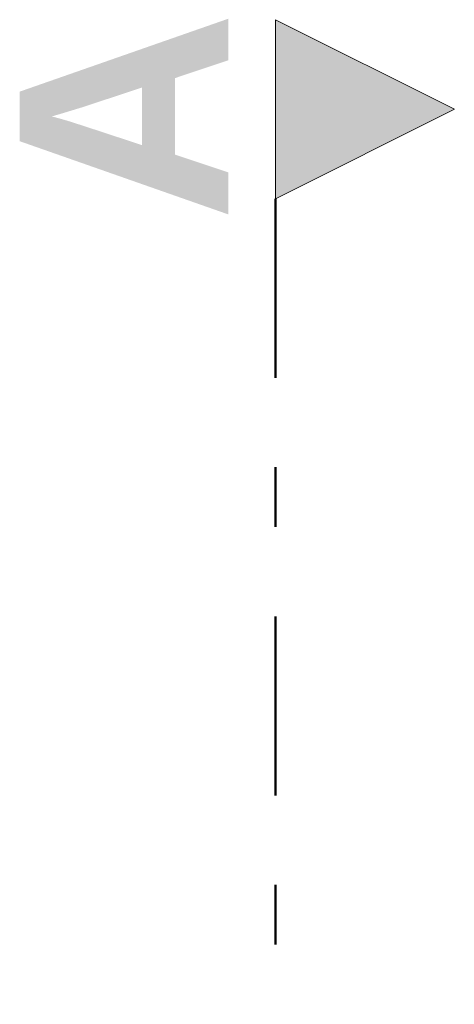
# Model space of a CAD drawing. Header units: metres. Extents: x -167 to 233, y -155 to 122.
# Tile 94 of 96: x 50.942 to 51.672, y 51.905 to 53.555. Entities that reach past the tile are written whole.
import ezdxf

# ---------------------------------------------------------------- set-up
doc = ezdxf.new("R2010")
doc.units = ezdxf.units.M
doc.header["$MEASUREMENT"] = 0
doc.linetypes.add('Schnittlinie', pattern=[0.6, 0.3, -0.15, 0, -0.15])
doc.layers.add('98 Schnitt Marker', color=7, linetype='Continuous')
doc.styles.add('ERSTELLTER_STIL_1', font='arial.ttf')

msp = doc.modelspace()

# ---------------------------------------------------------------- hatches: boundary and pattern name
at = {"layer": '98 Schnitt Marker', "linetype": 'Continuous', "lineweight": 0, "true_color": 0x000000}
msp.add_hatch(color=18, dxfattribs=at).paths.add_polyline_path([(51.3716, 53.555), (51.3716, 53.255), (51.6716, 53.405)])

# ---------------------------------------------------------------- linework, layer by layer
at = {"layer": '98 Schnitt Marker', "color": 7, "linetype": 'Schnittlinie', "lineweight": 50}
msp.add_line((51.3716, 53.255), (51.3716, 51.905), dxfattribs=at)
at = {"layer": '98 Schnitt Marker', "color": 7, "linetype": 'Continuous', "lineweight": 13, "flags": 128}
msp.add_lwpolyline([(51.3716, 53.555), (51.3716, 53.255), (51.6716, 53.405)], close=True, dxfattribs=at)

# ---------------------------------------------------------------- texts
at = {"layer": '98 Schnitt Marker', "color": 7, "lineweight": 13, "insert": (51.2925, 53.2165), "char_height": 0.35, "attachment_point": 7, "rotation": 90, "style": 'ERSTELLTER_STIL_1'}
msp.add_mtext('\\A1;{\\pql;\\pt0;\\fArial|b1|i0|c0|p0;\\W1.000000;A}', dxfattribs=at)

doc.saveas('drawing.dxf')
